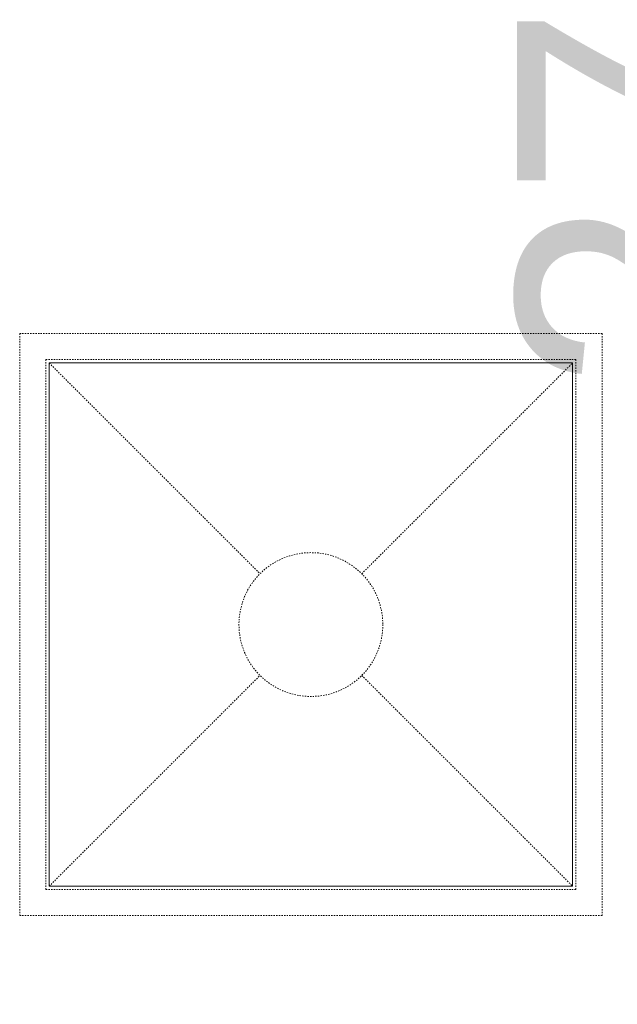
# Model space of a CAD drawing. Header units: centimetres. Extents: x 100159 to 225226, y -81380 to -23241.
# Tile 75 of 139: x 203873 to 203918, y -62648 to -62573. Entities that reach past the tile are written whole.
import ezdxf

# ---------------------------------------------------------------- set-up
doc = ezdxf.new("R2010")
doc.units = ezdxf.units.CM
doc.linetypes.add('00 Caché', pattern=[0.375, 0.25, -0.125])
doc.layers.get('0').update_dxf_attribs({"lineweight": 5})
doc.layers.add('10', color=252, linetype='Continuous', lineweight=5)
doc.layers.add('DDL-HAB-COTES', color=161, linetype='Continuous', lineweight=9)
doc.styles.add('Century Gothic', font='GOTHIC.TTF')
doc.dimstyles.new('C100 cm', dxfattribs={"dimscale": 100, "dimtxt": 0.2, "dimasz": 0.085, "dimexe": 0.1, "dimexo": 0.0625, "dimgap": 0.09, "dimtad": 0, "dimdec": 0, "dimzin": 0, "dimdsep": 46, "dimtxsty": 'Century Gothic', "dimblk": 'OBLIQUE', "dimcen": 0.09, "dimdle": 0.1, "dimclrd": 256, "dimclrt": 256, "dimadec": 0, "dimazin": 0, "dimtfac": 1, "dimtdec": 0, "dimtofl": 0, "dimtmove": 2, "dimatfit": 2, "dimfxl": 0.15, "dimfxlon": 1, "dimtolj": 1, "dimtzin": 0, "dimlwd": -1, "dimarcsym": 0})

# ---------------------------------------------------------------- blocks, each defined once
blk = doc.blocks.new('Caniveau400x400')
at = {"color": 0, "linetype": '00 Caché'}
for p, q in [((-200, 200), (-38.89, 38.89)), ((38.89, 38.89), (200, 200)), ((-200, -200), (-38.89, -38.89)), ((38.89, -38.89), (200, -200))]:
    blk.add_line(p, q, dxfattribs=at)
for points in [[(-222.5, 222.5), (222.5, 222.5), (222.5, -222.5), (-222.5, -222.5)], [(-202.5, 202.5), (202.5, 202.5), (202.5, -202.5), (-202.5, -202.5)]]:
    blk.add_lwpolyline(points, close=True, dxfattribs=at)
at = {"color": 8}
blk.add_lwpolyline([(-200, 200), (200, 200), (200, -200), (-200, -200)], close=True, dxfattribs=at)
at = {"color": 0, "linetype": '00 Caché'}
blk.add_circle((0, 0), 55, dxfattribs=at)
blk = doc.blocks.new('_Oblique')
at = {"color": 0, "linetype": 'ByBlock', "lineweight": -2}
blk.add_line((-0.5, -0.5), (0.5, 0.5), dxfattribs=at)
blk = doc.blocks.new('*D532')
at = {"layer": 'DDL-HAB-COTES', "transparency": 16777216}
for p, q in [((203920.91, -62438.573), (203920.91, -62547.908)), ((203920.91, -62728.496), (203920.91, -62610.476))]:
    blk.add_line(p, q, dxfattribs=at)
at = {"layer": 'DDL-HAB-COTES', "color": 0, "lineweight": -2, "transparency": 16777216}
for p, q in [((203935.91, -62448.573), (203910.91, -62448.573)), ((203935.91, -62718.496), (203910.91, -62718.496))]:
    blk.add_line(p, q, dxfattribs=at)
at = {"layer": 'Defpoints', "color": 0, "transparency": 16777216}
for p in [(203920.91, -62448.573), (203964.086, -62448.573), (203964.086, -62718.496)]:
    blk.add_point(p, dxfattribs=at)
at = {"layer": 'DDL-HAB-COTES', "transparency": 16777216, "xscale": 8.5, "yscale": 8.5, "zscale": 8.5}
for p, rotation in [((203920.91, -62448.573), 90), ((203920.91, -62718.496), 270)]:
    blk.add_blockref('_Oblique', p, dxfattribs=dict(at, rotation=rotation))
at = {"layer": 'DDL-HAB-COTES', "lineweight": -3, "transparency": 16777216, "insert": (203920.91, -62579.192), "char_height": 20, "attachment_point": 5, "rotation": 90, "style": 'Century Gothic'}
blk.add_mtext('\\A1;270', dxfattribs=at)

msp = doc.modelspace()

# ---------------------------------------------------------------- block references
at = {"layer": '10', "xscale": 0.1, "yscale": 0.1, "zscale": 0.1}
msp.add_blockref('Caniveau400x400', (203895.011, -62619.21), dxfattribs=at)

# ---------------------------------------------------------------- dimensions: what is measured, and where the dimension line sits
at = {"layer": 'DDL-HAB-COTES', "lineweight": -3}
dim = msp.add_linear_dim(base=(203920.91, -62448.573), p1=(203964.086, -62718.496), p2=(203964.086, -62448.573), angle=90, dimstyle='C100 cm', dxfattribs=at)
dim.commit()
dim.dimension.update_dxf_attribs({"geometry": '*D532', "text_midpoint": (203920.91, -62579.192), "dimtype": 160})

doc.saveas('drawing.dxf')
